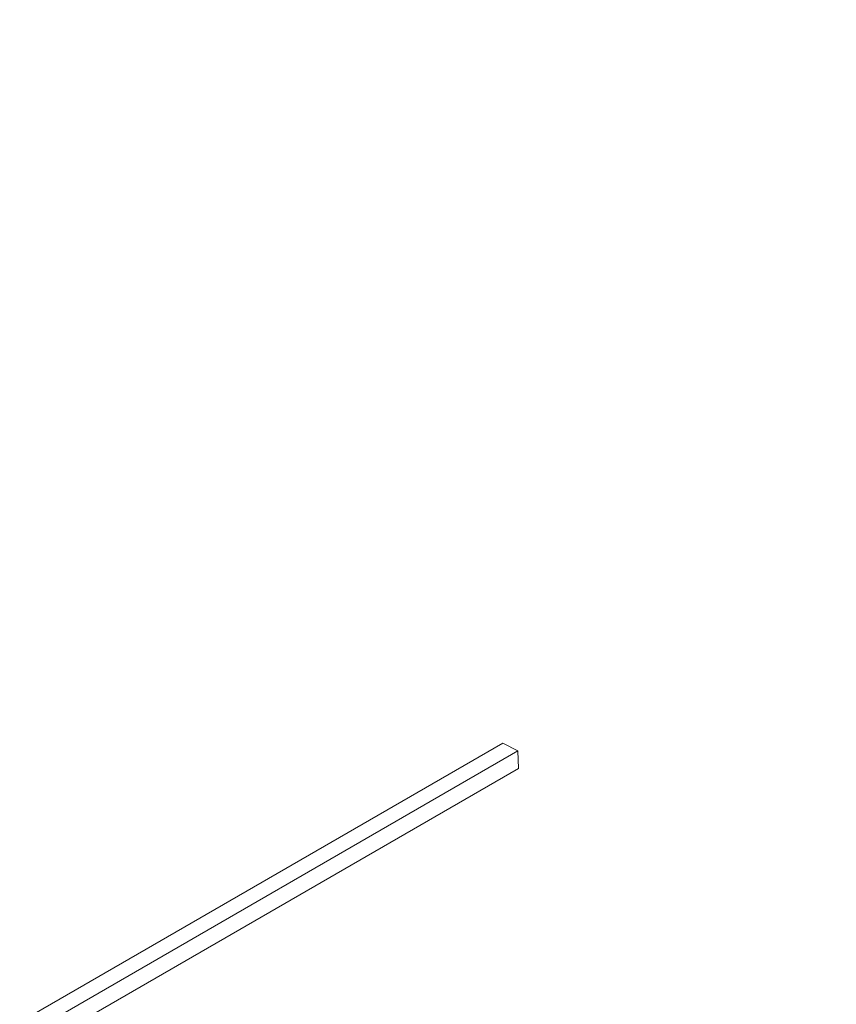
# Model space of a CAD drawing. Header units: millimetres. Extents: x 0 to 594, y 0 to 420.
# Tile 83 of 83: x 532 to 594, y 346 to 420. Entities that reach past the tile are written whole.
import ezdxf

# ---------------------------------------------------------------- set-up
doc = ezdxf.new("R2010")
doc.units = ezdxf.units.MM
doc.linetypes.add('K5LT_THIN', pattern=[0])
doc.layers.add('Системный слой', color=7, linetype='Continuous')

# ---------------------------------------------------------------- blocks, each defined once
blk = doc.blocks.new('U3')
at = {"layer": 'Системный слой', "color": 7, "linetype": 'K5LT_THIN', "lineweight": 18}
for p, q in [((568.784, 365.333), (495.622, 323.093)), ((569.914, 364.735), (496.706, 322.468)), ((568.784, 365.333), (569.914, 364.735)), ((569.914, 364.735), (569.961, 363.402)), ((569.961, 363.402), (497.883, 321.788))]:
    blk.add_line(p, q, dxfattribs=at)

msp = doc.modelspace()

# ---------------------------------------------------------------- block references
at = {"layer": 'Системный слой'}
msp.add_blockref('U3', (0, 0), dxfattribs=at)

doc.saveas('drawing.dxf')
